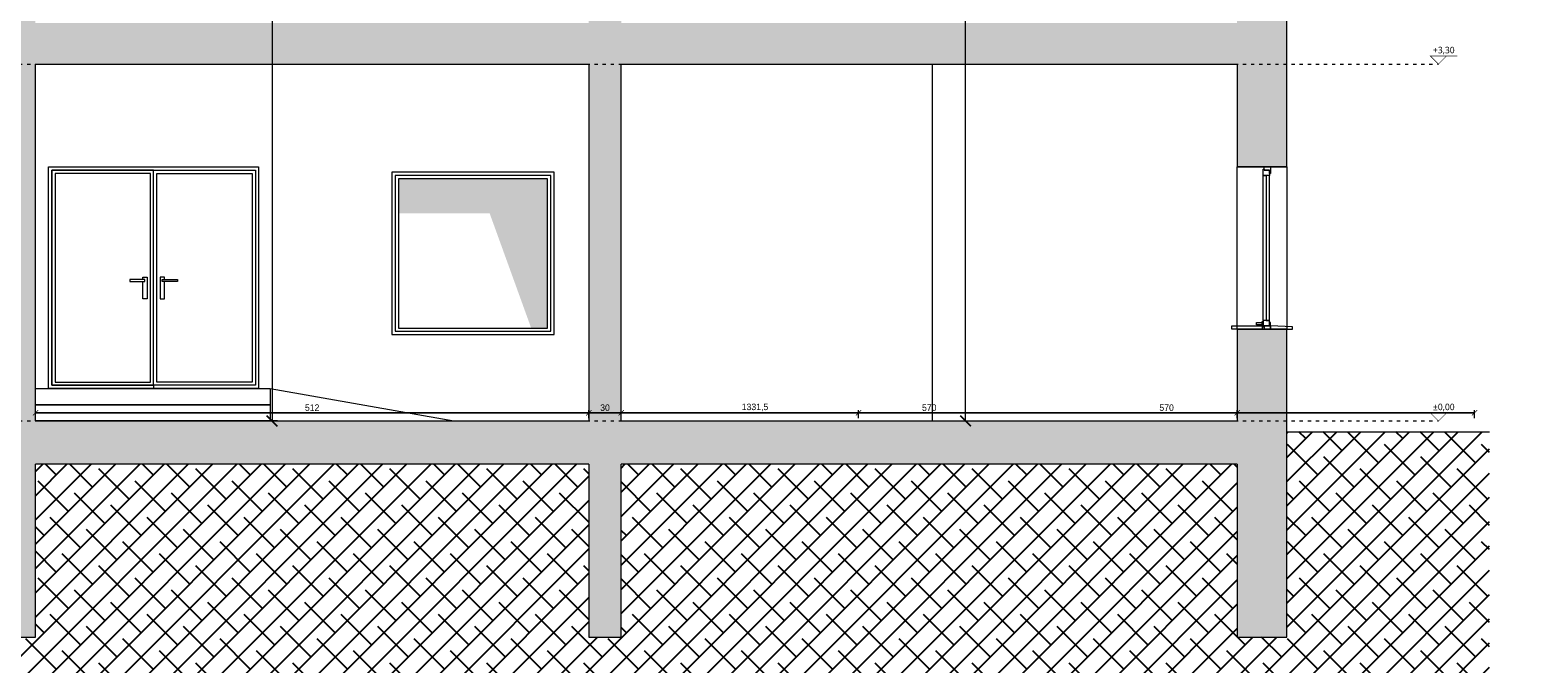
# Model space of a CAD drawing. Header units: millimetres. Extents: x -221 to 149158, y -114258 to 0.
# Tile 52 of 219: x 78059 to 79454, y -45966 to -45380. Entities that reach past the tile are written whole.
import ezdxf
from ezdxf.enums import TextEntityAlignment as Align

# ---------------------------------------------------------------- set-up
doc = ezdxf.new("R2010")
doc.units = ezdxf.units.MM
doc.linetypes.add('ACAD_ISO03W100', pattern=[30, 12, -18])
doc.layers.get('0').update_dxf_attribs({"lineweight": 0})
doc.layers.add('A-przekrycieram.ART', color=7, linetype='Continuous', lineweight=0, true_color=0xffffff)
for name, color, linetype, lineweight in [('OPIS', 4, 'Continuous', 9), ('opis..KF', 250, 'Continuous', 15), ('stolarka..KF', 250, 'Continuous', 5), ('stolarka_arch', 250, 'Continuous', 5), ('wymiar..KF', 12, 'Continuous', 5), ('wypełnienie istn..KF', 250, 'Continuous', 0), ('ściana pro..KF', 222, 'Continuous', 30), ('ściany ist..KF', 61, 'Continuous', 5)]:
    doc.layers.add(name, color=color, linetype=linetype, lineweight=lineweight)
doc.layers.add('szraf', color=7, linetype='Continuous', true_color=0xd9d9d9)
doc.styles.add('ARCH', font='segoeuil.ttf')
doc.styles.add('kamil', font='GOTHIC.TTF')
doc.dimstyles.new('100..KF', dxfattribs={"dimtxt": 12, "dimasz": 10, "dimexe": 5, "dimexo": 5, "dimgap": 3, "dimtad": 1, "dimdec": 1, "dimrnd": 0.5, "dimtxsty": 'kamil', "dimblk": 'ARCHTICK', "dimcen": 0, "dimclrd": 256, "dimclre": 256, "dimclrt": 256, "dimadec": 0, "dimazin": 0, "dimtfac": 1, "dimtdec": 1, "dimtofl": 0, "dimtmove": 0, "dimatfit": 3, "dimfxl": 10, "dimfxlon": 1, "dimlwd": 0, "dimlwe": 0, "dimarcsym": 0})
doc.dimstyles.new('50..KF', dxfattribs={"dimscale": 0.5, "dimtxt": 12, "dimasz": 10, "dimexe": 5, "dimexo": 5, "dimgap": 3, "dimtad": 1, "dimdec": 1, "dimrnd": 0.5, "dimtxsty": 'kamil', "dimblk": 'ARCHTICK', "dimcen": 0, "dimclrd": 256, "dimclre": 256, "dimclrt": 256, "dimadec": 0, "dimazin": 0, "dimtfac": 1, "dimtdec": 1, "dimtofl": 0, "dimtmove": 0, "dimatfit": 3, "dimfxl": 10, "dimfxlon": 1, "dimlwd": 0, "dimlwe": 0, "dimarcsym": 0})

# ---------------------------------------------------------------- blocks, each defined once
blk = doc.blocks.new('*U1063')
at = {"layer": 'stolarka_arch', "lineweight": 0}
blk.add_lwpolyline([(0, 0), (150, 0), (150, -46), (0, -46)], close=True, dxfattribs=at)
at = {"layer": 'stolarka_arch'}
for points in [[(0, -15), (6, -15), (6, -16), (3, -16), (3, -21), (0, -21)], [(3, -16), (8, -16), (8, -22), (2, -22), (2, -21), (3, -21)], [(8, -19), (142, -19), (142, -16), (8, -16)], [(8, -19), (142, -19), (142, -22), (8, -22)], [(147, -16), (142, -16), (142, -22), (148, -22), (148, -21), (147, -21)], [(147, -23), (143, -23), (143, -22), (147, -22)], [(150, -15), (144, -15), (144, -16), (147, -16), (147, -21), (150, -21)], [(146, -28), (144, -28), (144, -23), (146, -23)]]:
    blk.add_lwpolyline(points, close=True, dxfattribs=at)
blk = doc.blocks.new('*U1062')
at = {"layer": 'opis..KF', "linetype": 'ACAD_ISO03W100', "ltscale": 0.5}
blk.add_lwpolyline([(0, 0), (4171.9, 0)], dxfattribs=at)
at = {"layer": 'opis..KF', "const_width": 1}
blk.add_lwpolyline([(4206.9, 15), (4156.9, 15), (4171.9, 0), (4186.9, 15)], dxfattribs=at)
at = {"layer": 'opis..KF', "style": 'ARCH'}
for tag, p in [('±2', (10, 26)), ('±22', (4181.9, 26))]:
    blk.add_attdef(tag, text='', height=12, dxfattribs=at).set_placement(p, align=Align.MIDDLE_CENTER)
blk = doc.blocks.new('_ArchTick')
at = {"color": 0, "linetype": 'ByBlock', "const_width": 0.15}
blk.add_lwpolyline([(-0.5, -0.5), (0.5, 0.5)], dxfattribs=at)
blk = doc.blocks.new('*D1196')
at = {"layer": 'Defpoints', "color": 0, "lineweight": 40, "transparency": 16777216}
for p in [(79395.7, -45734.2), (78825.7, -45754.5), (79395.7, -45754.5)]:
    blk.add_point(p, dxfattribs=at)
at = {"layer": 'wymiar..KF', "linetype": 'Continuous', "lineweight": 0, "transparency": 16777216}
for p, q in [((78825.7, -45739.2), (78825.7, -45731.7)), ((79395.7, -45739.2), (79395.7, -45731.7)), ((78825.7, -45734.2), (79395.7, -45734.2))]:
    blk.add_line(p, q, dxfattribs=at)
at = {"layer": 'wymiar..KF', "lineweight": 0, "transparency": 16777216, "xscale": 5, "yscale": 5, "zscale": 5, "rotation": 180}
blk.add_blockref('_ArchTick', (78825.7, -45734.2), dxfattribs=at)
at = {"layer": 'wymiar..KF', "lineweight": 0, "transparency": 16777216, "xscale": 5, "yscale": 5, "zscale": 5}
blk.add_blockref('_ArchTick', (79395.7, -45734.2), dxfattribs=at)
at = {"layer": 'wymiar..KF', "transparency": 16777216, "insert": (79110.7, -45729.5), "char_height": 6, "attachment_point": 5, "style": 'kamil'}
blk.add_mtext('570', dxfattribs=at)
blk = doc.blocks.new('*D1211')
at = {"layer": 'Defpoints', "color": 0, "linetype": 'ByBlock', "transparency": 16777216}
for p in [(78064, -45734.2), (78064, -45741.8), (79395.7, -45754.5)]:
    blk.add_point(p, dxfattribs=at)
at = {"layer": 'wymiar..KF', "linetype": 'Continuous', "lineweight": 0, "transparency": 16777216}
for p, q in [((78064, -45739.2), (78064, -45731.7)), ((79395.7, -45739.2), (79395.7, -45731.7)), ((79395.7, -45734.2), (78064, -45734.2))]:
    blk.add_line(p, q, dxfattribs=at)
at = {"layer": 'wymiar..KF', "linetype": 'ByBlock', "lineweight": 0, "transparency": 16777216, "xscale": 5, "yscale": 5, "zscale": 5, "rotation": 180}
blk.add_blockref('_ArchTick', (78064, -45734.2), dxfattribs=at)
at = {"layer": 'wymiar..KF', "linetype": 'ByBlock', "lineweight": 0, "transparency": 16777216, "xscale": 5, "yscale": 5, "zscale": 5}
blk.add_blockref('_ArchTick', (79395.7, -45734.2), dxfattribs=at)
at = {"layer": 'wymiar..KF', "linetype": 'ByBlock', "transparency": 16777216, "insert": (78729.8, -45729.3), "char_height": 6, "attachment_point": 5, "style": 'kamil'}
blk.add_mtext('1331,5', dxfattribs=at)
blk = doc.blocks.new('*D1212')
at = {"layer": 'Defpoints', "color": 0, "linetype": 'ByBlock', "transparency": 16777216}
for p in [(78064, -45741.8), (78576, -45734.2), (78576, -45741.8)]:
    blk.add_point(p, dxfattribs=at)
at = {"layer": 'wymiar..KF', "linetype": 'Continuous', "lineweight": 0, "transparency": 16777216}
for p, q in [((78064, -45739.2), (78064, -45731.7)), ((78576, -45739.2), (78576, -45731.7)), ((78064, -45734.2), (78576, -45734.2))]:
    blk.add_line(p, q, dxfattribs=at)
at = {"layer": 'wymiar..KF', "linetype": 'ByBlock', "lineweight": 0, "transparency": 16777216, "xscale": 5, "yscale": 5, "zscale": 5, "rotation": 180}
blk.add_blockref('_ArchTick', (78064, -45734.2), dxfattribs=at)
at = {"layer": 'wymiar..KF', "linetype": 'ByBlock', "lineweight": 0, "transparency": 16777216, "xscale": 5, "yscale": 5, "zscale": 5}
blk.add_blockref('_ArchTick', (78576, -45734.2), dxfattribs=at)
at = {"layer": 'wymiar..KF', "linetype": 'ByBlock', "transparency": 16777216, "insert": (78320, -45729.5), "char_height": 6, "attachment_point": 5, "style": 'kamil'}
blk.add_mtext('512', dxfattribs=at)
blk = doc.blocks.new('*D1213')
at = {"layer": 'Defpoints', "color": 0, "linetype": 'ByBlock', "transparency": 16777216}
for p in [(78576, -45741.8), (78606, -45734.2), (78606, -45741.8)]:
    blk.add_point(p, dxfattribs=at)
at = {"layer": 'wymiar..KF', "linetype": 'Continuous', "lineweight": 0, "transparency": 16777216}
for p, q in [((78576, -45739.2), (78576, -45731.7)), ((78606, -45739.2), (78606, -45731.7)), ((78576, -45734.2), (78606, -45734.2))]:
    blk.add_line(p, q, dxfattribs=at)
at = {"layer": 'wymiar..KF', "linetype": 'ByBlock', "lineweight": 0, "transparency": 16777216, "xscale": 5, "yscale": 5, "zscale": 5, "rotation": 180}
blk.add_blockref('_ArchTick', (78576, -45734.2), dxfattribs=at)
at = {"layer": 'wymiar..KF', "linetype": 'ByBlock', "lineweight": 0, "transparency": 16777216, "xscale": 5, "yscale": 5, "zscale": 5}
blk.add_blockref('_ArchTick', (78606, -45734.2), dxfattribs=at)
at = {"layer": 'wymiar..KF', "linetype": 'ByBlock', "transparency": 16777216, "insert": (78591, -45729.5), "char_height": 6, "attachment_point": 5, "style": 'kamil'}
blk.add_mtext('30', dxfattribs=at)
blk = doc.blocks.new('*D1214')
at = {"layer": 'Defpoints', "color": 0, "linetype": 'ByBlock', "transparency": 16777216}
for p in [(78606, -45741.8), (79176, -45734.2), (79176, -45741.8)]:
    blk.add_point(p, dxfattribs=at)
at = {"layer": 'wymiar..KF', "linetype": 'Continuous', "lineweight": 0, "transparency": 16777216}
for p, q in [((78606, -45739.2), (78606, -45731.7)), ((79176, -45739.2), (79176, -45731.7)), ((78606, -45734.2), (79176, -45734.2))]:
    blk.add_line(p, q, dxfattribs=at)
at = {"layer": 'wymiar..KF', "linetype": 'ByBlock', "lineweight": 0, "transparency": 16777216, "xscale": 5, "yscale": 5, "zscale": 5, "rotation": 180}
blk.add_blockref('_ArchTick', (78606, -45734.2), dxfattribs=at)
at = {"layer": 'wymiar..KF', "linetype": 'ByBlock', "lineweight": 0, "transparency": 16777216, "xscale": 5, "yscale": 5, "zscale": 5}
blk.add_blockref('_ArchTick', (79176, -45734.2), dxfattribs=at)
at = {"layer": 'wymiar..KF', "linetype": 'ByBlock', "transparency": 16777216, "insert": (78891, -45729.5), "char_height": 6, "attachment_point": 5, "style": 'kamil'}
blk.add_mtext('570', dxfattribs=at)
blk = doc.blocks.new('*U1697')
at = {"layer": 'A-przekrycieram.ART'}
h = blk.add_hatch(color=256, dxfattribs=at)
h.dxf.hatch_style = 1
h.paths.add_polyline_path([(0, 2970), (4200, 2970), (4200, 0), (0, 0)])
h.paths.add_polyline_path([(200, 2870), (4100, 2870), (4100, 100), (200, 100)], flags=16)
blk = doc.blocks.new('*D1223')
at = {"layer": 'Defpoints', "color": 0, "transparency": 16777216}
for p in [(14.6, -45373.8), (78825.7, -45373.8), (0, -45411.7)]:
    blk.add_point(p, dxfattribs=at)
at = {"layer": 'wymiar..KF', "linetype": 'Continuous', "lineweight": 0, "transparency": 16777216}
for p, q in [((19.6, -45373.8), (12.1, -45373.8)), ((14.6, -45411.7), (14.6, -45373.8)), ((9.6, -45411.7), (17.1, -45411.7))]:
    blk.add_line(p, q, dxfattribs=at)
at = {"layer": 'wymiar..KF', "lineweight": 0, "transparency": 16777216, "xscale": 5, "yscale": 5, "zscale": 5}
for p, rotation in [((14.6, -45373.8), 90), ((14.6, -45411.7), 270)]:
    blk.add_blockref('_ArchTick', p, dxfattribs=dict(at, rotation=rotation))
at = {"layer": 'wymiar..KF', "transparency": 16777216, "insert": (10, -45392.7), "char_height": 6, "attachment_point": 5, "rotation": 90, "style": 'kamil'}
blk.add_mtext('38', dxfattribs=at)
blk = doc.blocks.new('*D1663')
at = {"layer": 'Defpoints', "color": 0, "linetype": 'ByBlock', "transparency": 16777216}
for p in [(78320, -44510), (78924.6, -44510), (78806, -45741.8)]:
    blk.add_point(p, dxfattribs=at)
at = {"layer": 'ściana pro..KF', "linetype": 'Continuous', "lineweight": 0, "transparency": 16777216}
for p, q in [((78904.6, -44510), (78929.6, -44510)), ((78924.6, -45741.8), (78924.6, -44510)), ((78904.6, -45741.8), (78929.6, -45741.8))]:
    blk.add_line(p, q, dxfattribs=at)
at = {"layer": 'ściana pro..KF', "linetype": 'ByBlock', "lineweight": 0, "transparency": 16777216, "xscale": 10, "yscale": 10, "zscale": 10}
for p, rotation in [((78924.6, -44510), 90), ((78924.6, -45741.8), 270)]:
    blk.add_blockref('_ArchTick', p, dxfattribs=dict(at, rotation=rotation))
at = {"layer": 'ściana pro..KF', "linetype": 'ByBlock', "transparency": 16777216, "insert": (78915.3, -45125.9), "char_height": 12, "attachment_point": 5, "rotation": 90, "style": 'kamil'}
blk.add_mtext('1232', dxfattribs=at)
blk = doc.blocks.new('*D1715')
at = {"layer": 'Defpoints', "color": 0, "linetype": 'ByBlock', "lineweight": 50, "transparency": 16777216}
for p in [(78318.7, -44690.8), (78282.9, -45741.8), (78318.7, -45741.8)]:
    blk.add_point(p, dxfattribs=at)
at = {"layer": 'OPIS', "linetype": 'Continuous', "lineweight": 0, "transparency": 16777216}
for p, q in [((78287.9, -44690.8), (78277.9, -44690.8)), ((78282.9, -44690.8), (78282.9, -45741.8)), ((78287.9, -45741.8), (78277.9, -45741.8))]:
    blk.add_line(p, q, dxfattribs=at)
at = {"layer": 'OPIS', "linetype": 'ByBlock', "lineweight": 0, "transparency": 16777216, "xscale": 10, "yscale": 10, "zscale": 10}
for p, rotation in [((78282.9, -44690.8), 90), ((78282.9, -45741.8), 270)]:
    blk.add_blockref('_ArchTick', p, dxfattribs=dict(at, rotation=rotation))
at = {"layer": 'OPIS', "linetype": 'ByBlock', "lineweight": 50, "transparency": 16777216, "insert": (78273.6, -45216.3), "char_height": 12, "attachment_point": 5, "rotation": 90, "style": 'kamil'}
blk.add_mtext('1051', dxfattribs=at)

msp = doc.modelspace()

# ---------------------------------------------------------------- hatches: boundary and pattern name
at = {"layer": 'szraf', "linetype": 'ByBlock'}
h = msp.add_hatch(dxfattribs=at)
h.set_pattern_fill('ANSI38', color=9, scale=5)
h.set_pattern_definition([(45, (-89555.768, 748.457), (-11.2253202, 11.2253202), []), (135, (-89555.768, 748.457), (-33.6759605, 11.2253202), [39.6875, -23.8125])])
h.paths.add_polyline_path([(77178.26, -45751.79), (77178.26, -46112.83), (79409.51, -46112.83), (79409.51, -45751.79), (79221.96, -45751.79), (79221.96, -45941.79), (79175.96, -45941.79), (79175.96, -45781.79), (78605.96, -45781.79), (78605.96, -45941.79), (78575.96, -45941.79), (78575.96, -45781.79), (78063.96, -45781.79), (78063.96, -45941.79), (78033.96, -45941.79), (78033.96, -45781.79), (77463.96, -45781.79), (77463.96, -45941.79), (77417.96, -45941.79), (77417.96, -45751.79)])
at = {"layer": 'wypełnienie istn..KF', "true_color": 0xc8c8c8}
h = msp.add_hatch(color=9, dxfattribs=at)
h.dxf.hatch_style = 1
h.paths.add_polyline_path([(77457.27, -44917.8), (77417.96, -44917.79), (77417.96, -44950.88)])
h.paths.add_polyline_path([(77463.96, -44917.8), (77457.27, -44917.8), (77417.96, -44950.88), (77417.96, -45017.79), (77463.96, -45002.79)])
h.paths.add_polyline_path([(79221.96, -45012.79), (79221.96, -44968.53), (79220.71, -44967.95), (79175.96, -44947.37), (79175.96, -45002.79), (77836.96, -45002.79), (77463.96, -45002.79), (77417.96, -45017.79), (77417.96, -45138.79), (77463.96, -45138.79), (77463.96, -45043.02), (78033.96, -45043.02), (78033.96, -45373.79), (77463.96, -45373.79), (77463.96, -45288.79), (77417.96, -45288.79), (77417.96, -45381.79), (77417.96, -45506.79), (77463.96, -45506.79), (77463.96, -45411.69), (78033.96, -45411.69), (78033.96, -45741.79), (77463.96, -45741.79), (77463.96, -45656.79), (77417.96, -45656.79), (77417.96, -45941.79), (77464.32, -45941.79), (77463.96, -45781.79), (78033.96, -45781.79), (78033.96, -45941.79), (78063.96, -45941.79), (78063.96, -45781.79), (78575.96, -45781.79), (78575.96, -45941.79), (78605.96, -45941.79), (78605.96, -45781.79), (79175.96, -45781.79), (79175.96, -45941.79), (79221.96, -45941.79), (79221.96, -45656.79), (79206.96, -45656.79), (79199.03, -45656.79), (79199.03, -45656.79), (79175.96, -45656.79), (79175.96, -45741.79), (78605.96, -45741.79), (78605.96, -45411.69), (79175.96, -45411.69), (79175.96, -45506.79), (79221.96, -45506.79), (79221.96, -45381.79), (79221.96, -45288.79), (79175.96, -45288.79), (79175.96, -45373.79), (78605.96, -45373.79), (78605.96, -45043.02), (79175.96, -45043.02), (79175.96, -45138.79), (79221.96, -45138.79)])
h.paths.add_polyline_path([(78063.96, -45043.02), (78575.96, -45043.02), (78575.96, -45373.79), (78063.96, -45373.79)], flags=16)
h.paths.add_polyline_path([(78063.96, -45411.69), (78575.96, -45411.69), (78575.96, -45741.79), (78063.96, -45741.79)], flags=16)
h.paths.add_polyline_path([(78076.14, -45506.79), (78270.48, -45506.79), (78270.48, -45711.79), (78281.06, -45711.79), (78281.06, -45726.79), (78281.06, -45741.79), (78063.96, -45741.79), (78063.96, -45726.79), (78063.96, -45711.79), (78076.14, -45711.79)], flags=0)
h.paths.add_polyline_path([(78079.14, -45509.79), (78173.31, -45509.79), (78267.48, -45509.79), (78267.48, -45708.79), (78173.31, -45708.79), (78079.14, -45708.79)], flags=0)
h.paths.add_polyline_path([(78079.14, -45509.79), (78267.48, -45509.79), (78267.48, -45708.79), (78079.14, -45708.79)], flags=0)
h.paths.add_polyline_path([(78082.14, -45512.79), (78170.31, -45512.79), (78170.31, -45705.79), (78082.14, -45705.79)], flags=0)
h.paths.add_polyline_path([(78176.31, -45512.79), (78264.48, -45512.79), (78264.48, -45705.79), (78176.31, -45705.79)], flags=0)
h.paths.add_polyline_path([(78393.86, -45511.79), (78543.86, -45511.79), (78543.86, -45661.79), (78393.86, -45661.79)], flags=0)
h.paths.add_polyline_path([(78396.86, -45514.79), (78540.86, -45514.79), (78540.86, -45658.79), (78396.86, -45658.79)], flags=0)
h.paths.add_polyline_path([(78399.86, -45517.79), (78537.86, -45517.79), (78537.86, -45655.79), (78399.86, -45655.79)], flags=0)
at = {"layer": 'wypełnienie istn..KF', "true_color": 0xe0e0e0}
h = msp.add_hatch(color=254, dxfattribs=at)
h.dxf.hatch_style = 1
h.paths.add_polyline_path([(78399.86, -45517.79), (78537.86, -45517.79), (78537.86, -45655.79), (78522.66, -45655.79), (78484.3, -45549.86), (78399.86, -45549.86)])

# ---------------------------------------------------------------- linework, layer by layer
at = {"layer": 'stolarka..KF'}
for points in [[(79199.03, -45653.79), (79199.03, -45656.79), (79171.03, -45656.79), (79171.03, -45653.79)], [(79206.96, -45653.79), (79206.96, -45656.79), (79227.03, -45656.79), (79227.03, -45654.79)]]:
    msp.add_lwpolyline(points, close=True, dxfattribs=at)
at = {"layer": 'ściana pro..KF', "lineweight": 9}
msp.add_line((78893.96, -45741.79), (78893.96, -45411.69), dxfattribs=at)
at = {"layer": 'ściana pro..KF', "color": 8, "lineweight": 9, "true_color": 0x737373}
for p, q in [((78173.31, -45708.79), (78173.31, -45711.79)), ((78281.06, -45711.79), (78451.24, -45741.79))]:
    msp.add_line(p, q, dxfattribs=at)
for points in [[(78076.14, -45711.79), (78076.14, -45506.79), (78270.48, -45506.79), (78270.48, -45711.79), (78076.14, -45711.79)], [(78163.31, -45610.79), (78163.31, -45608.79), (78167.31, -45608.79), (78167.31, -45628.79), (78163.31, -45628.79), (78163.31, -45612.79)], [(78183.31, -45610.79), (78183.31, -45608.79), (78179.31, -45608.79), (78179.31, -45628.79), (78183.31, -45628.79), (78183.31, -45612.79)], [(78063.96, -45726.79), (78063.96, -45711.79), (78281.06, -45711.79), (78281.06, -45726.79), (78063.96, -45726.79)], [(78063.96, -45741.79), (78063.96, -45726.79), (78281.06, -45726.79), (78281.06, -45741.79), (78063.96, -45741.79)]]:
    msp.add_lwpolyline(points, dxfattribs=at)
for points in [[(78079.14, -45708.79), (78079.14, -45509.79), (78267.48, -45509.79), (78267.48, -45708.79)], [(78079.14, -45708.79), (78173.31, -45708.79), (78173.31, -45509.79), (78079.14, -45509.79)], [(78267.48, -45708.79), (78173.31, -45708.79), (78173.31, -45509.79), (78267.48, -45509.79)], [(78082.14, -45705.79), (78170.31, -45705.79), (78170.31, -45512.79), (78082.14, -45512.79)], [(78264.48, -45705.79), (78176.31, -45705.79), (78176.31, -45512.79), (78264.48, -45512.79)], [(78393.86, -45661.79), (78543.86, -45661.79), (78543.86, -45511.79), (78393.86, -45511.79)], [(78396.86, -45658.79), (78540.86, -45658.79), (78540.86, -45514.79), (78396.86, -45514.79)], [(78399.86, -45655.79), (78537.86, -45655.79), (78537.86, -45517.79), (78399.86, -45517.79)], [(78165.31, -45610.79), (78151.31, -45610.79), (78151.31, -45612.79), (78165.31, -45612.79)], [(78181.31, -45610.79), (78195.31, -45610.79), (78195.31, -45612.79), (78181.31, -45612.79)]]:
    msp.add_lwpolyline(points, close=True, dxfattribs=at)
at = {"layer": 'ściany ist..KF', "linetype": 'ByBlock'}
for p, q in [((79221.96, -45506.79), (79175.96, -45506.79)), ((79175.96, -45656.79), (79221.96, -45656.79)), ((79221.96, -45751.79), (79409.51, -45751.79))]:
    msp.add_line(p, q, dxfattribs=at)
for points in [[(79221.96, -45381.79), (79221.96, -45288.79)], [(79221.96, -45506.79), (79221.96, -45381.79)], [(78063.96, -45741.79), (78063.96, -45411.69), (78575.96, -45411.69), (78575.96, -45741.79)], [(78605.96, -45741.79), (78605.96, -45411.69), (79175.96, -45411.69), (79175.96, -45506.79)], [(79175.96, -45941.79), (79221.96, -45941.79), (79221.96, -45656.79)], [(79175.96, -45656.79), (79175.96, -45741.79)], [(78063.96, -45741.79), (78575.96, -45741.79)], [(78605.96, -45741.79), (79175.96, -45741.79)], [(78033.96, -45781.79), (78033.96, -45941.79), (78063.96, -45941.79), (78063.96, -45781.79)], [(78575.96, -45781.79), (78063.96, -45781.79)], [(78575.96, -45781.79), (78575.96, -45941.79), (78605.96, -45941.79), (78605.96, -45781.79)], [(79175.96, -45781.79), (78605.96, -45781.79)], [(79175.96, -45781.79), (79175.96, -45941.79)]]:
    msp.add_lwpolyline(points, dxfattribs=at)

# ---------------------------------------------------------------- block references
msp.add_blockref('*U1697', (76639.68, -46666.02))
at = {"layer": 'stolarka_arch', "color": 5, "rotation": 270.0000108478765}
msp.add_blockref('*U1063', (79221.96, -45506.79), dxfattribs=at)
at = {"layer": 'wymiar..KF'}
ref = msp.add_blockref('*U1062', (77276.3, -45411.69), dxfattribs=dict(at, xscale=0.5, yscale=0.5, zscale=0.5))
ref.add_attrib('±22', '+3,30', dxfattribs={"layer": 'opis..KF', "height": 6, "style": 'ARCH'}).set_placement((79367.22, -45398.69), align=Align.MIDDLE_CENTER)
ref = msp.add_blockref('*U1062', (77276.3, -45741.79), dxfattribs=dict(at, xscale=0.5, yscale=0.5, zscale=0.5))
ref.add_attrib('±22', '±0,00', dxfattribs={"layer": 'opis..KF', "height": 6, "style": 'ARCH'}).set_placement((79367.22, -45728.79), align=Align.MIDDLE_CENTER)

# ---------------------------------------------------------------- dimensions: what is measured, and where the dimension line sits
at = {"layer": 'OPIS', "color": 1, "linetype": 'ByBlock', "lineweight": 50}
dim = msp.add_linear_dim(base=(78282.88, -45741.79), p1=(78318.7, -44690.79), p2=(78318.7, -45741.79), angle=90, dimstyle='100..KF', override={"dimfxl": 5}, dxfattribs=at)
dim.commit()
dim.dimension.update_dxf_attribs({"geometry": '*D1715', "text_midpoint": (78273.58, -45216.29)})
at = {"layer": 'wymiar..KF'}
dim = msp.add_linear_dim(base=(14.6, -45373.79), p1=(0, -45411.69), p2=(78825.71, -45373.79), angle=90, dimstyle='50..KF', override={"dimtmove": 1}, dxfattribs=at)
dim.commit()
dim.dimension.update_dxf_attribs({"geometry": '*D1223', "text_midpoint": (9.95, -45392.74)})
at = {"layer": 'wymiar..KF', "linetype": 'ByBlock'}
for base, p1, p2, picture, middle in [((78063.962, -45734.1871), (79395.711, -45754.5395), (78063.962, -45741.79), '*D1211', (78729.8365, -45729.2609)), ((78575.96, -45734.19), (78063.96, -45741.79), (78575.96, -45741.79), '*D1212', (78319.96, -45729.54)), ((78605.96, -45734.19), (78575.96, -45741.79), (78605.96, -45741.79), '*D1213', (78590.96, -45729.54)), ((79175.96, -45734.19), (78605.96, -45741.79), (79175.96, -45741.79), '*D1214', (78890.96, -45729.54))]:
    dim = msp.add_linear_dim(base=base, p1=p1, p2=p2, dimstyle='50..KF', override={"dimtmove": 1}, dxfattribs=at)
    dim.commit()
    dim.dimension.update_dxf_attribs({"geometry": picture, "text_midpoint": middle})
at = {"layer": 'wymiar..KF'}
dim = msp.add_linear_dim(base=(79395.71, -45734.19), p1=(78825.71, -45754.54), p2=(79395.71, -45754.54), dimstyle='50..KF', override={"dimtmove": 1}, dxfattribs=at)
dim.commit()
dim.dimension.update_dxf_attribs({"geometry": '*D1196', "text_midpoint": (79110.71, -45729.54)})
at = {"layer": 'ściana pro..KF', "linetype": 'ByBlock'}
dim = msp.add_linear_dim(base=(78924.6, -44509.96), p1=(78806, -45741.79), p2=(78319.96, -44509.96), angle=90, dimstyle='100..KF', override={"dimfxl": 20}, dxfattribs=at)
dim.commit()
dim.dimension.update_dxf_attribs({"geometry": '*D1663', "text_midpoint": (78915.3, -45125.88)})

doc.saveas('drawing.dxf')
